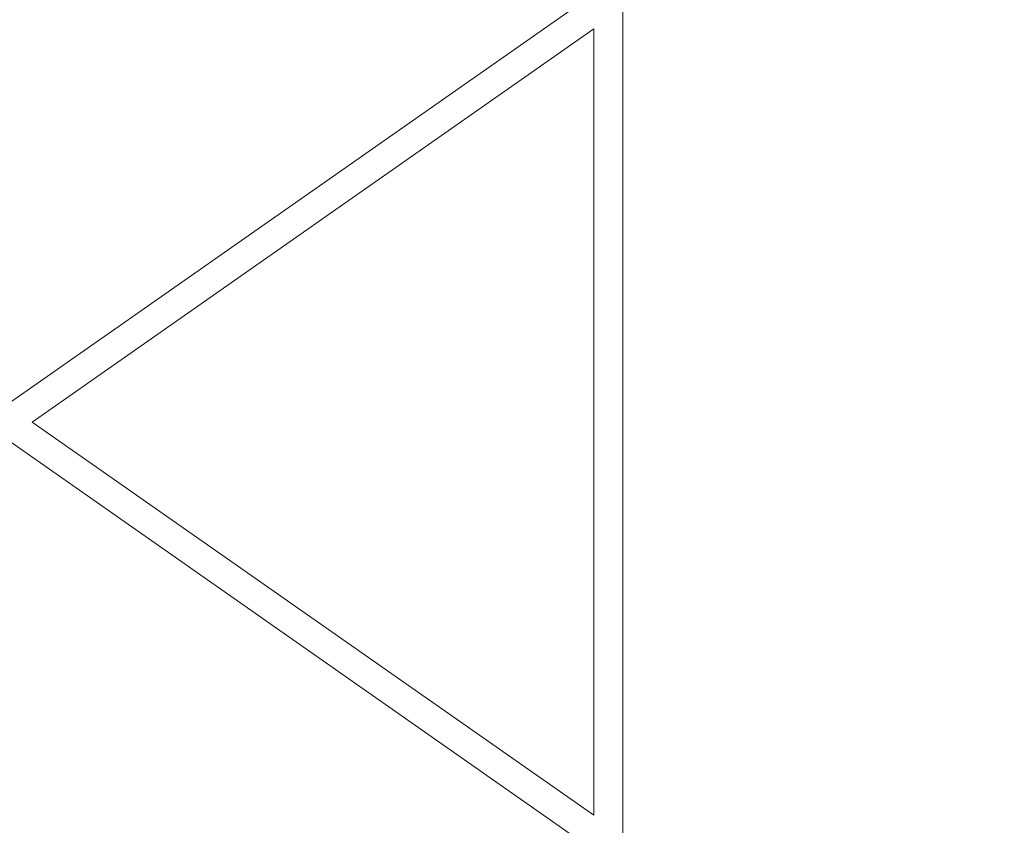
# Model space of a CAD drawing. Header units: metres. Extents: x 7168 to 12828, y 1523 to 3619.
# Tile 119 of 133: x 12264 to 12276, y 2144 to 2154. Entities that reach past the tile are written whole.
import ezdxf

# ---------------------------------------------------------------- set-up
doc = ezdxf.new("R2010")
doc.units = ezdxf.units.M
doc.layers.add('CIENKIE', color=4, linetype='Continuous')
doc.layers.add('GRUBE', color=7, linetype='Continuous')

msp = doc.modelspace()

# ---------------------------------------------------------------- linework, layer by layer
at = {"layer": 'CIENKIE', "color": 7, "lineweight": 0}
for p, q in [((12264.171, 2149.413, -8835.867), (12271.03, 2154.214, -8835.867)), ((12264.476, 2149.199, -8835.867), (12271.321, 2153.991, -8835.867)), ((12271.321, 2144.408, -8835.867), (12271.321, 2153.991, -8835.867)), ((12271.321, 2144.408, -8835.867), (12264.476, 2149.199, -8835.867)), ((12276.321, 2140.481, -8835.867), (12264.171, 2148.986, -8835.867))]:
    msp.add_line(p, q, dxfattribs=at)
at = {"layer": 'GRUBE', "color": 7, "lineweight": 0}
msp.add_line((12271.671, 2144.163, -8835.867), (12271.671, 2157.563, -8835.867), dxfattribs=at)

doc.saveas('drawing.dxf')
